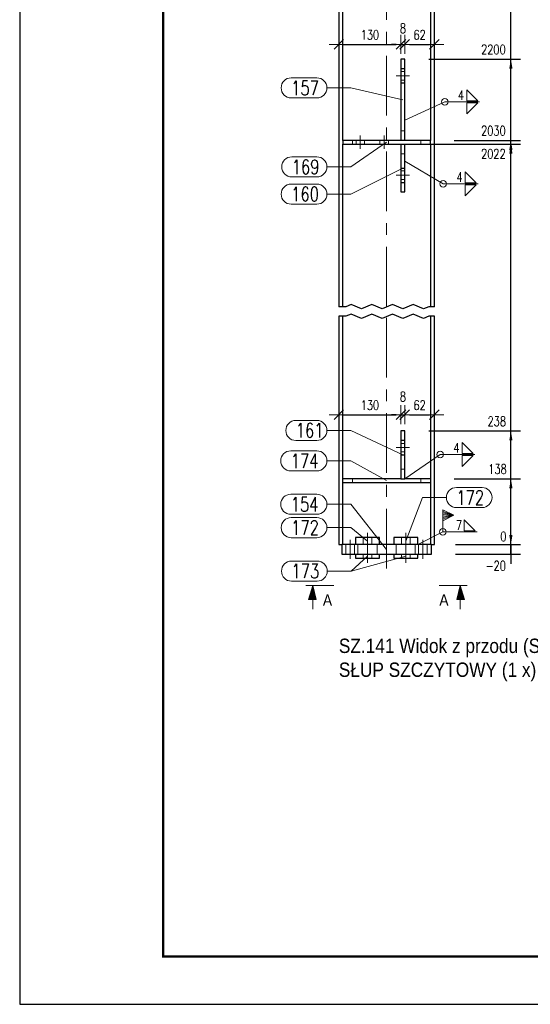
# Model space of a CAD drawing. Header units: millimetres. Extents: x -150 to 456, y 13545 to 14040.
# Tile 1 of 15: x -144 to -37, y 13545 to 13751. Entities that reach past the tile are written whole.
import ezdxf
from ezdxf.enums import TextEntityAlignment as Align

# ---------------------------------------------------------------- set-up
doc = ezdxf.new("R2010")
doc.units = ezdxf.units.MM
doc.header["$LTSCALE"] = 10
doc.linetypes.add('HIDDEN', pattern=[0.375, 0.25, -0.125])
doc.linetypes.add('MITTE', pattern=[2, 1.25, -0.25, 0.25, -0.25])
doc.layers.get('Defpoints').update_dxf_attribs({"color": 1})
doc.layers.add('_FORMATKA', color=8, linetype='Continuous', plot=False)
for name, color, linetype, lineweight in [('_RAMKA', 7, 'Continuous', 35), ('PS_DIM', 4, 'Continuous', 13), ('PS_Hidden', 2, 'HIDDEN', 9), ('PS_Mid', 5, 'MITTE', 15), ('PS_Pos', 1, 'Continuous', 15), ('PS_Shape', 161, 'Continuous', 30), ('PS_SOLID', 7, 'Continuous', 30), ('PS_TEXT', 3, 'Continuous', 18), ('PS_Weld', 1, 'Continuous', 9)]:
    doc.layers.add(name, color=color, linetype=linetype, lineweight=lineweight)
doc.styles.add('gil', font='txt', dxfattribs={"width": 0.9})
doc.styles.add('ROMANS', font='romans.shx', dxfattribs={"width": 0.8})
doc.styles.add('simplex', font='simplex.shx', dxfattribs={"width": 0.75})
doc.dimstyles.new('1_10_GŁ_DS1-LS10', dxfattribs={"dimtxt": 2, "dimasz": 2, "dimexe": 2, "dimexo": 5, "dimgap": 1, "dimtad": 1, "dimjust": 4, "dimdec": 0, "dimlfac": 10, "dimtxsty": 'simplex', "dimblk1": 'NONE', "dimsah": 1, "dimcen": 2, "dimclrd": 256, "dimclre": 256, "dimclrt": 3, "dimadec": 1, "dimazin": 0, "dimtfac": 1, "dimtdec": 0, "dimtmove": 2, "dimatfit": 3, "dimfxl": 1, "dimarcsym": 0})
doc.dimstyles.new('1_10_PRZ', dxfattribs={"dimtxt": 2, "dimasz": 1, "dimexe": 2, "dimexo": 5, "dimgap": 1, "dimtad": 1, "dimdec": 0, "dimlfac": 10, "dimtxsty": 'simplex', "dimblk": 'dimznak', "dimcen": 2, "dimse1": 1, "dimse2": 1, "dimclrt": 3, "dimadec": 1, "dimazin": 0, "dimtfac": 1, "dimtdec": 0, "dimtix": 1, "dimtmove": 2, "dimatfit": 3, "dimldrblk": 'dim-grot', "dimfxl": 1, "dimarcsym": 0})

# ---------------------------------------------------------------- blocks, each defined once
blk = doc.blocks.new('*D19')
at = {"layer": 'Defpoints', "color": 0, "transparency": 16777216}
for p in [(-57.36, 13640.93), (-41.36, 13640.93), (-57.96, 13638.93)]:
    blk.add_point(p, dxfattribs=at)
at = {"layer": 'PS_DIM', "lineweight": -2, "transparency": 16777216}
for p, q in [((-41.36, 13642.93), (-41.36, 13644.93)), ((-52.36, 13640.93), (-39.36, 13640.93)), ((-41.36, 13638.93), (-41.36, 13640.93)), ((-52.96, 13638.93), (-39.36, 13638.93)), ((-41.36, 13638.93), (-41.36, 13636.93))]:
    blk.add_line(p, q, dxfattribs=at)
at = {"layer": 'PS_DIM', "transparency": 16777216}
blk.add_solid([(-41.69, 13642.93), (-41.02, 13642.93), (-41.36, 13640.93)], dxfattribs=at)
at = {"layer": 'PS_DIM', "color": 3, "transparency": 16777216, "insert": (-44.52, 13636.52), "char_height": 2, "attachment_point": 5, "rotation": 0.0573, "style": 'simplex'}
blk.add_mtext('-20', dxfattribs=at)
blk = doc.blocks.new('_None')
blk = doc.blocks.new('*D20')
at = {"layer": 'Defpoints', "color": 0, "transparency": 16777216}
for p in [(-57.96, 13640.93), (-57.36, 13640.93), (-41.36, 13640.93)]:
    blk.add_point(p, dxfattribs=at)
at = {"layer": 'PS_DIM', "lineweight": -2, "transparency": 16777216}
for p, q in [((-41.36, 13642.93), (-41.36, 13644.93)), ((-52.96, 13640.93), (-39.36, 13640.93)), ((-52.36, 13640.93), (-39.36, 13640.93)), ((-41.36, 13640.93), (-41.36, 13638.93))]:
    blk.add_line(p, q, dxfattribs=at)
at = {"layer": 'PS_DIM', "transparency": 16777216}
blk.add_solid([(-41.69, 13642.93), (-41.02, 13642.93), (-41.36, 13640.93)], dxfattribs=at)
at = {"layer": 'PS_DIM', "color": 3, "transparency": 16777216, "insert": (-42.91, 13642.63), "char_height": 2, "attachment_point": 5, "rotation": 0.0573, "style": 'simplex'}
blk.add_mtext('0', dxfattribs=at)
blk = doc.blocks.new('*D21')
at = {"layer": 'Defpoints', "color": 0, "transparency": 16777216}
for p in [(-58.21, 13654.73), (-41.36, 13654.73), (-57.36, 13640.93)]:
    blk.add_point(p, dxfattribs=at)
at = {"layer": 'PS_DIM', "lineweight": -2, "transparency": 16777216}
for p, q in [((-53.21, 13654.73), (-39.36, 13654.73)), ((-41.36, 13640.93), (-41.36, 13652.73)), ((-52.36, 13640.93), (-39.36, 13640.93))]:
    blk.add_line(p, q, dxfattribs=at)
at = {"layer": 'PS_DIM', "transparency": 16777216}
blk.add_solid([(-41.69, 13652.73), (-41.02, 13652.73), (-41.36, 13654.73)], dxfattribs=at)
at = {"layer": 'PS_DIM', "color": 3, "transparency": 16777216, "insert": (-44.16, 13656.75), "char_height": 2, "attachment_point": 5, "rotation": 0.0573, "style": 'simplex'}
blk.add_mtext('138', dxfattribs=at)
blk = doc.blocks.new('*D22')
at = {"layer": 'Defpoints', "color": 0, "transparency": 16777216}
for p in [(-63.56, 13664.73), (-41.36, 13664.73), (-57.36, 13640.93)]:
    blk.add_point(p, dxfattribs=at)
at = {"layer": 'PS_DIM', "lineweight": -2, "transparency": 16777216}
for p, q in [((-58.56, 13664.73), (-39.36, 13664.73)), ((-41.36, 13640.93), (-41.36, 13662.73)), ((-52.36, 13640.93), (-39.36, 13640.93))]:
    blk.add_line(p, q, dxfattribs=at)
at = {"layer": 'PS_DIM', "transparency": 16777216}
blk.add_solid([(-41.69, 13662.73), (-41.02, 13662.73), (-41.36, 13664.73)], dxfattribs=at)
at = {"layer": 'PS_DIM', "color": 3, "transparency": 16777216, "insert": (-44.31, 13666.75), "char_height": 2, "attachment_point": 5, "rotation": 0.0573, "style": 'simplex'}
blk.add_mtext('238', dxfattribs=at)
blk = doc.blocks.new('*D23')
at = {"layer": 'Defpoints', "color": 0, "transparency": 16777216}
for p in [(-63.56, 13724.73), (-41.36, 13724.73), (-57.36, 13640.93)]:
    blk.add_point(p, dxfattribs=at)
at = {"layer": 'PS_DIM', "lineweight": -2, "transparency": 16777216}
for p, q in [((-58.56, 13724.73), (-39.36, 13724.73)), ((-41.36, 13640.93), (-41.36, 13722.73)), ((-52.36, 13640.93), (-39.36, 13640.93))]:
    blk.add_line(p, q, dxfattribs=at)
at = {"layer": 'PS_DIM', "transparency": 16777216}
blk.add_solid([(-41.69, 13722.73), (-41.02, 13722.73), (-41.36, 13724.73)], dxfattribs=at)
at = {"layer": 'PS_DIM', "color": 3, "transparency": 16777216, "insert": (-45.02, 13722.71), "char_height": 2, "attachment_point": 5, "rotation": 0.0573, "style": 'simplex'}
blk.add_mtext('2022', dxfattribs=at)
blk = doc.blocks.new('*D24')
at = {"layer": 'Defpoints', "color": 0, "transparency": 16777216}
for p in [(-58.21, 13725.53), (-41.36, 13725.53), (-57.36, 13640.93)]:
    blk.add_point(p, dxfattribs=at)
at = {"layer": 'PS_DIM', "lineweight": -2, "transparency": 16777216}
for p, q in [((-53.21, 13725.53), (-39.36, 13725.53)), ((-41.36, 13640.93), (-41.36, 13723.53)), ((-52.36, 13640.93), (-39.36, 13640.93))]:
    blk.add_line(p, q, dxfattribs=at)
at = {"layer": 'PS_DIM', "transparency": 16777216}
blk.add_solid([(-41.69, 13723.53), (-41.02, 13723.53), (-41.36, 13725.53)], dxfattribs=at)
at = {"layer": 'PS_DIM', "color": 3, "transparency": 16777216, "insert": (-45.02, 13727.55), "char_height": 2, "attachment_point": 5, "rotation": 0.0573, "style": 'simplex'}
blk.add_mtext('2030', dxfattribs=at)
blk = doc.blocks.new('*D25')
at = {"layer": 'Defpoints', "color": 0, "transparency": 16777216}
for p in [(-63.56, 13742.53), (-41.36, 13742.53), (-57.36, 13640.93)]:
    blk.add_point(p, dxfattribs=at)
at = {"layer": 'PS_DIM', "lineweight": -2, "transparency": 16777216}
for p, q in [((-58.56, 13742.53), (-39.36, 13742.53)), ((-41.36, 13640.93), (-41.36, 13740.53)), ((-52.36, 13640.93), (-39.36, 13640.93))]:
    blk.add_line(p, q, dxfattribs=at)
at = {"layer": 'PS_DIM', "transparency": 16777216}
blk.add_solid([(-41.69, 13740.53), (-41.02, 13740.53), (-41.36, 13742.53)], dxfattribs=at)
at = {"layer": 'PS_DIM', "color": 3, "transparency": 16777216, "insert": (-45.02, 13744.55), "char_height": 2, "attachment_point": 5, "rotation": 0.0573, "style": 'simplex'}
blk.add_mtext('2200', dxfattribs=at)
blk = doc.blocks.new('*D26')
at = {"layer": 'Defpoints', "color": 0, "transparency": 16777216}
for p in [(-58.4, 13793.33), (-41.36, 13793.33), (-57.36, 13640.93)]:
    blk.add_point(p, dxfattribs=at)
at = {"layer": 'PS_DIM', "lineweight": -2, "transparency": 16777216}
for p, q in [((-53.4, 13793.33), (-39.36, 13793.33)), ((-41.36, 13640.93), (-41.36, 13791.33)), ((-52.36, 13640.93), (-39.36, 13640.93))]:
    blk.add_line(p, q, dxfattribs=at)
at = {"layer": 'PS_DIM', "transparency": 16777216}
blk.add_solid([(-41.69, 13791.33), (-41.02, 13791.33), (-41.36, 13793.33)], dxfattribs=at)
at = {"layer": 'PS_DIM', "color": 3, "transparency": 16777216, "insert": (-45.02, 13795.35), "char_height": 2, "attachment_point": 5, "rotation": 0.0573, "style": 'simplex'}
blk.add_mtext('2830', dxfattribs=at)
blk = doc.blocks.new('*D27')
at = {"layer": 'Defpoints', "color": 0, "transparency": 16777216}
for p in [(-58.21, 13843.33), (-41.36, 13843.33), (-57.36, 13640.93)]:
    blk.add_point(p, dxfattribs=at)
at = {"layer": 'PS_DIM', "lineweight": -2, "transparency": 16777216}
for p, q in [((-53.21, 13843.33), (-39.36, 13843.33)), ((-41.36, 13640.93), (-41.36, 13841.33)), ((-52.36, 13640.93), (-39.36, 13640.93))]:
    blk.add_line(p, q, dxfattribs=at)
at = {"layer": 'PS_DIM', "transparency": 16777216}
blk.add_solid([(-41.69, 13841.33), (-41.02, 13841.33), (-41.36, 13843.33)], dxfattribs=at)
at = {"layer": 'PS_DIM', "color": 3, "transparency": 16777216, "insert": (-45.02, 13845.35), "char_height": 2, "attachment_point": 5, "rotation": 0.0573, "style": 'simplex'}
blk.add_mtext('3930', dxfattribs=at)
blk = doc.blocks.new('*D28')
at = {"layer": 'Defpoints', "color": 0, "transparency": 16777216}
for p in [(-66.96, 13881.68), (-41.36, 13881.68), (-57.36, 13640.93)]:
    blk.add_point(p, dxfattribs=at)
at = {"layer": 'PS_DIM', "lineweight": -2, "transparency": 16777216}
for p, q in [((-61.96, 13881.68), (-39.36, 13881.68)), ((-41.36, 13640.93), (-41.36, 13879.68)), ((-52.36, 13640.93), (-39.36, 13640.93))]:
    blk.add_line(p, q, dxfattribs=at)
at = {"layer": 'PS_DIM', "transparency": 16777216}
blk.add_solid([(-41.69, 13879.68), (-41.02, 13879.68), (-41.36, 13881.68)], dxfattribs=at)
at = {"layer": 'PS_DIM', "color": 3, "transparency": 16777216, "insert": (-44.88, 13877.71), "char_height": 2, "attachment_point": 5, "rotation": 0.0573, "style": 'simplex'}
blk.add_mtext('4313', dxfattribs=at)
blk = doc.blocks.new('*D29')
at = {"layer": 'Defpoints', "color": 0, "transparency": 16777216}
for p in [(-57.36, 13882.45), (-41.36, 13882.45), (-57.36, 13640.93)]:
    blk.add_point(p, dxfattribs=at)
at = {"layer": 'PS_DIM', "lineweight": -2, "transparency": 16777216}
for p, q in [((-52.36, 13882.45), (-39.36, 13882.45)), ((-41.36, 13640.93), (-41.36, 13880.45)), ((-52.36, 13640.93), (-39.36, 13640.93))]:
    blk.add_line(p, q, dxfattribs=at)
at = {"layer": 'PS_DIM', "transparency": 16777216}
blk.add_solid([(-41.69, 13880.45), (-41.02, 13880.45), (-41.36, 13882.45)], dxfattribs=at)
at = {"layer": 'PS_DIM', "color": 3, "transparency": 16777216, "insert": (-44.7, 13880.43), "char_height": 2, "attachment_point": 5, "rotation": 0.0573, "style": 'simplex'}
blk.add_mtext('4321', dxfattribs=at)
blk = doc.blocks.new('*D30')
at = {"layer": 'Defpoints', "color": 0, "transparency": 16777216}
for p in [(-57.96, 13883.86), (-41.36, 13883.86), (-57.36, 13640.93)]:
    blk.add_point(p, dxfattribs=at)
at = {"layer": 'PS_DIM', "lineweight": -2, "transparency": 16777216}
for p, q in [((-52.96, 13883.86), (-39.36, 13883.86)), ((-41.36, 13640.93), (-41.36, 13881.86)), ((-52.36, 13640.93), (-39.36, 13640.93))]:
    blk.add_line(p, q, dxfattribs=at)
at = {"layer": 'PS_DIM', "transparency": 16777216}
blk.add_solid([(-41.69, 13881.86), (-41.02, 13881.86), (-41.36, 13883.86)], dxfattribs=at)
at = {"layer": 'PS_DIM', "color": 3, "transparency": 16777216, "insert": (-45.02, 13885.88), "char_height": 2, "attachment_point": 5, "rotation": 0.0573, "style": 'simplex'}
blk.add_mtext('4335', dxfattribs=at)
blk = doc.blocks.new('dimznak')
at = {"color": 0}
for points in [[(-2, 0), (2, 0)], [(0, 2), (0, -2)]]:
    blk.add_lwpolyline(points, dxfattribs=at)
at = {"color": 2}
blk.add_lwpolyline([(1, 1), (-1, -1)], dxfattribs=at)
blk = doc.blocks.new('*D37')
at = {"layer": 'Defpoints', "color": 0, "transparency": 16777216}
for p in [(-64.36, 13745.61), (-77.36, 13744.12), (-64.36, 13742.53)]:
    blk.add_point(p, dxfattribs=at)
at = {"layer": 'PS_DIM', "color": 0, "lineweight": -2, "transparency": 16777216}
blk.add_line((-76.36, 13745.61), (-65.36, 13745.61), dxfattribs=at)
at = {"layer": 'PS_DIM', "color": 0, "lineweight": -2, "transparency": 16777216, "rotation": 180}
blk.add_blockref('dimznak', (-77.36, 13745.61), dxfattribs=at)
at = {"layer": 'PS_DIM', "color": 0, "lineweight": -2, "transparency": 16777216}
blk.add_blockref('dimznak', (-64.36, 13745.61), dxfattribs=at)
at = {"layer": 'PS_DIM', "color": 3, "transparency": 16777216, "insert": (-70.86, 13747.61), "char_height": 2, "attachment_point": 5, "style": 'simplex'}
blk.add_mtext('130', dxfattribs=at)
blk = doc.blocks.new('dim-grot')
blk.add_hatch(color=256).paths.add_polyline_path([(0, 0), (-2, 0.5), (-2, -0.5)])
blk.add_lwpolyline([(0, 0), (-2, 0.5), (-2, -0.5), (0, 0)])
blk = doc.blocks.new('*D38')
at = {"layer": 'Defpoints', "color": 0, "transparency": 16777216}
for p in [(-63.56, 13745.61), (-64.36, 13742.53), (-63.56, 13742.53)]:
    blk.add_point(p, dxfattribs=at)
at = {"layer": 'PS_DIM', "color": 0, "lineweight": -2, "transparency": 16777216}
for p, q in [((-65.36, 13745.61), (-66.36, 13745.61)), ((-64.36, 13745.61), (-63.56, 13745.61)), ((-62.56, 13745.61), (-61.56, 13745.61))]:
    blk.add_line(p, q, dxfattribs=at)
blk.add_blockref('dimznak', (-64.36, 13745.61), dxfattribs=at)
at = {"layer": 'PS_DIM', "color": 0, "lineweight": -2, "transparency": 16777216, "rotation": 180}
blk.add_blockref('dimznak', (-63.56, 13745.61), dxfattribs=at)
at = {"layer": 'PS_DIM', "color": 3, "transparency": 16777216, "insert": (-63.96, 13748.99), "char_height": 2, "attachment_point": 5, "style": 'simplex'}
blk.add_mtext('8', dxfattribs=at)
blk = doc.blocks.new('*D39')
at = {"layer": 'Defpoints', "color": 0, "transparency": 16777216}
for p in [(-57.36, 13745.77), (-57.36, 13745.61), (-63.56, 13742.53)]:
    blk.add_point(p, dxfattribs=at)
at = {"layer": 'PS_DIM', "color": 0, "lineweight": -2, "transparency": 16777216}
blk.add_line((-62.56, 13745.61), (-58.36, 13745.61), dxfattribs=at)
at = {"layer": 'PS_DIM', "color": 0, "lineweight": -2, "transparency": 16777216, "rotation": 180}
blk.add_blockref('dimznak', (-63.56, 13745.61), dxfattribs=at)
at = {"layer": 'PS_DIM', "color": 0, "lineweight": -2, "transparency": 16777216}
blk.add_blockref('dimznak', (-57.36, 13745.61), dxfattribs=at)
at = {"layer": 'PS_DIM', "color": 3, "transparency": 16777216, "insert": (-60.46, 13747.61), "char_height": 2, "attachment_point": 5, "style": 'simplex'}
blk.add_mtext('62', dxfattribs=at)
blk = doc.blocks.new('*D40')
at = {"layer": 'Defpoints', "color": 0, "transparency": 16777216}
for p in [(-64.36, 13668.12), (-77.36, 13666.14), (-64.36, 13664.73)]:
    blk.add_point(p, dxfattribs=at)
at = {"layer": 'PS_DIM', "color": 0, "lineweight": -2, "transparency": 16777216}
blk.add_line((-76.36, 13668.12), (-65.36, 13668.12), dxfattribs=at)
at = {"layer": 'PS_DIM', "color": 0, "lineweight": -2, "transparency": 16777216, "rotation": 180}
blk.add_blockref('dimznak', (-77.36, 13668.12), dxfattribs=at)
at = {"layer": 'PS_DIM', "color": 0, "lineweight": -2, "transparency": 16777216}
blk.add_blockref('dimznak', (-64.36, 13668.12), dxfattribs=at)
at = {"layer": 'PS_DIM', "color": 3, "transparency": 16777216, "insert": (-70.86, 13670.12), "char_height": 2, "attachment_point": 5, "style": 'simplex'}
blk.add_mtext('130', dxfattribs=at)
blk = doc.blocks.new('*D41')
at = {"layer": 'Defpoints', "color": 0, "transparency": 16777216}
for p in [(-63.56, 13668.12), (-64.36, 13664.73), (-63.56, 13664.73)]:
    blk.add_point(p, dxfattribs=at)
at = {"layer": 'PS_DIM', "color": 0, "lineweight": -2, "transparency": 16777216}
for p, q in [((-65.36, 13668.12), (-66.36, 13668.12)), ((-64.36, 13668.12), (-63.56, 13668.12)), ((-62.56, 13668.12), (-61.56, 13668.12))]:
    blk.add_line(p, q, dxfattribs=at)
blk.add_blockref('dimznak', (-64.36, 13668.12), dxfattribs=at)
at = {"layer": 'PS_DIM', "color": 0, "lineweight": -2, "transparency": 16777216, "rotation": 180}
blk.add_blockref('dimznak', (-63.56, 13668.12), dxfattribs=at)
at = {"layer": 'PS_DIM', "color": 3, "transparency": 16777216, "insert": (-63.96, 13671.91), "char_height": 2, "attachment_point": 5, "style": 'simplex'}
blk.add_mtext('8', dxfattribs=at)
blk = doc.blocks.new('*D42')
at = {"layer": 'Defpoints', "color": 0, "transparency": 16777216}
for p in [(-57.36, 13668.75), (-57.36, 13668.12), (-63.56, 13664.73)]:
    blk.add_point(p, dxfattribs=at)
at = {"layer": 'PS_DIM', "color": 0, "lineweight": -2, "transparency": 16777216}
blk.add_line((-62.56, 13668.12), (-58.36, 13668.12), dxfattribs=at)
at = {"layer": 'PS_DIM', "color": 0, "lineweight": -2, "transparency": 16777216, "rotation": 180}
blk.add_blockref('dimznak', (-63.56, 13668.12), dxfattribs=at)
at = {"layer": 'PS_DIM', "color": 0, "lineweight": -2, "transparency": 16777216}
blk.add_blockref('dimznak', (-57.36, 13668.12), dxfattribs=at)
at = {"layer": 'PS_DIM', "color": 3, "transparency": 16777216, "insert": (-60.46, 13670.12), "char_height": 2, "attachment_point": 5, "style": 'simplex'}
blk.add_mtext('62', dxfattribs=at)
blk = doc.blocks.new('*U122')
at = {"layer": '_FORMATKA', "lineweight": -3}
blk.add_lwpolyline([(-594, 0), (0, 0), (0, 420), (-594, 420)], close=True, dxfattribs=at)
at = {"layer": '_RAMKA', "lineweight": -3, "const_width": 0.5}
blk.add_lwpolyline([(-564, 10), (-10, 10), (-10, 410), (-564, 410)], close=True, dxfattribs=at)
blk = doc.blocks.new('Znacznik')
at = {"layer": 'PS_TEXT'}
for p, q in [((4454.27, 7147.33), (4450.22, 7148.54)), ((4450.22, 7148.54), (4450.22, 7146.32)), ((4454.27, 7141.25), (4454.27, 7149.35)), ((4454.27, 7147.33), (4447.39, 7147.33)), ((4454.27, 7147.33), (4450.22, 7148.34)), ((4454.27, 7147.33), (4450.22, 7148.14)), ((4454.27, 7147.33), (4450.22, 7147.94)), ((4454.27, 7147.33), (4450.22, 7147.73)), ((4454.27, 7147.33), (4450.22, 7147.53)), ((4454.27, 7147.33), (4450.22, 7146.32)), ((4454.27, 7147.33), (4450.22, 7146.52)), ((4454.27, 7147.33), (4450.22, 7146.72)), ((4454.27, 7147.33), (4450.22, 7147.13)), ((4454.27, 7147.33), (4450.22, 7146.92)), ((4454.27, 7147.33), (4450.22, 7147.33))]:
    blk.add_line(p, q, dxfattribs=at)
blk = doc.blocks.new('PRZEK3')
at = {"layer": 'PS_DIM', "color": 7, "xscale": -0.8999999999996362, "yscale": 0.8999999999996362, "zscale": 0.9, "rotation": 90}
blk.add_blockref('Znacznik', (202262.67, 15878.89), dxfattribs=at)
at = {"layer": 'PS_TEXT', "style": 'ROMANS', "width": 0.9, "flags": 4}
blk.add_attdef('PRZEKRÓJ', (195831.81, 11873.66), '', height=2.92, dxfattribs=at)
blk = doc.blocks.new('*X165')
at = {"color": 1}
for p, q in [((-75.87, 13690.73), (-77.36, 13690.73)), ((-74.79, 13691.19), (-75.87, 13690.73)), ((-72.62, 13690.28), (-74.79, 13691.19)), ((-70.45, 13691.19), (-72.62, 13690.28)), ((-68.29, 13690.28), (-70.45, 13691.19)), ((-66.12, 13691.19), (-68.29, 13690.28)), ((-63.95, 13690.28), (-66.12, 13691.19)), ((-61.79, 13691.19), (-63.95, 13690.28)), ((-59.62, 13690.28), (-61.79, 13691.19)), ((-58.53, 13690.73), (-59.62, 13690.28)), ((-57.36, 13690.73), (-58.53, 13690.73)), ((-75.87, 13688.73), (-77.36, 13688.73)), ((-74.79, 13689.19), (-75.87, 13688.73)), ((-72.62, 13688.28), (-74.79, 13689.19)), ((-70.45, 13689.19), (-72.62, 13688.28)), ((-68.29, 13688.28), (-70.45, 13689.19)), ((-66.12, 13689.19), (-68.29, 13688.28)), ((-63.95, 13688.28), (-66.12, 13689.19)), ((-61.79, 13689.19), (-63.95, 13688.28)), ((-59.62, 13688.28), (-61.79, 13689.19)), ((-58.53, 13688.73), (-59.62, 13688.28)), ((-57.36, 13688.73), (-58.53, 13688.73))]:
    blk.add_line(p, q, dxfattribs=at)
at = {"layer": 'PS_Hidden', "color": 2, "linetype": 'HIDDEN'}
for p, q in [((-63.56, 13739.93), (-64.36, 13739.93)), ((-64.36, 13738.13), (-63.56, 13738.13)), ((-63.56, 13727.53), (-64.36, 13727.53)), ((-74.51, 13725.53), (-74.51, 13724.73)), ((-73.76, 13725.53), (-73.76, 13724.73)), ((-71.96, 13724.73), (-71.96, 13725.53)), ((-68.76, 13725.53), (-68.76, 13724.73)), ((-66.96, 13724.73), (-66.96, 13725.53)), ((-60.21, 13725.53), (-60.21, 13724.73)), ((-64.36, 13722.73), (-63.56, 13722.73)), ((-63.56, 13719.13), (-64.36, 13719.13)), ((-64.36, 13717.33), (-63.56, 13717.33)), ((-64.36, 13659.73), (-64.36, 13664.73)), ((-63.56, 13664.73), (-63.56, 13659.73)), ((-63.56, 13662.13), (-64.36, 13662.13)), ((-64.36, 13660.33), (-63.56, 13660.33)), ((-63.56, 13656.73), (-64.36, 13656.73)), ((-74.51, 13654.73), (-74.51, 13653.93)), ((-60.21, 13654.73), (-60.21, 13653.93)), ((-58.21, 13653.93), (-58.21, 13654.73)), ((-72.26, 13642.43), (-72.26, 13640.93)), ((-70.46, 13640.93), (-70.46, 13642.43)), ((-65.86, 13642.43), (-65.86, 13640.93)), ((-64.26, 13642.43), (-65.86, 13642.43)), ((-64.26, 13642.43), (-64.26, 13640.93)), ((-62.46, 13640.93), (-62.46, 13642.43)), ((-75.86, 13640.93), (-75.86, 13638.93)), ((-74.06, 13640.93), (-74.06, 13638.93)), ((-73.36, 13640.93), (-73.36, 13638.93)), ((-73.36, 13640.93), (-73.36, 13638.93)), ((-69.36, 13638.93), (-69.36, 13640.93)), ((-69.36, 13638.93), (-69.36, 13640.93)), ((-65.36, 13640.93), (-65.36, 13638.93)), ((-61.36, 13638.93), (-61.36, 13640.93)), ((-60.66, 13640.93), (-60.66, 13638.93)), ((-58.86, 13638.93), (-58.86, 13640.93)), ((-74.18, 13638.93), (-74.51, 13638.93)), ((-74.06, 13638.93), (-74.18, 13638.93)), ((-71.36, 13638.93), (-73.86, 13638.93)), ((-72.26, 13638.93), (-72.26, 13638.13)), ((-70.46, 13638.13), (-70.46, 13638.93)), ((-65.86, 13638.93), (-65.86, 13638.13)), ((-64.26, 13638.93), (-64.26, 13638.13)), ((-62.46, 13638.13), (-62.46, 13638.93))]:
    blk.add_line(p, q, dxfattribs=at)
at = {"layer": 'PS_Mid', "color": 5, "linetype": 'MITTE'}
for p, q in [((-67.36, 13690.73), (-67.36, 13766.53)), ((-62.56, 13739.03), (-65.36, 13739.03)), ((-72.86, 13723.73), (-72.86, 13726.53)), ((-67.86, 13723.73), (-67.86, 13726.53)), ((-62.56, 13718.23), (-65.36, 13718.23)), ((-67.36, 13635.93), (-67.36, 13688.73)), ((-62.56, 13661.23), (-65.36, 13661.23)), ((-74.96, 13641.93), (-74.96, 13637.93)), ((-74.96, 13641.93), (-74.96, 13637.93)), ((-71.36, 13639.93), (-71.36, 13643.43)), ((-71.36, 13639.93), (-71.36, 13643.43)), ((-71.36, 13641.93), (-71.36, 13637.93)), ((-71.36, 13641.93), (-71.36, 13637.93)), ((-63.36, 13639.93), (-63.36, 13643.43)), ((-63.36, 13639.93), (-63.36, 13643.43)), ((-63.36, 13641.93), (-63.36, 13637.93)), ((-63.36, 13641.93), (-63.36, 13637.93)), ((-59.76, 13641.93), (-59.76, 13637.93)), ((-59.76, 13641.93), (-59.76, 13637.93)), ((-71.36, 13637.13), (-71.36, 13639.93)), ((-71.36, 13637.13), (-71.36, 13639.93)), ((-63.36, 13637.13), (-63.36, 13639.93)), ((-63.36, 13637.13), (-63.36, 13639.93))]:
    blk.add_line(p, q, dxfattribs=at)
at = {"layer": 'PS_SOLID', "color": 7, "linetype": 'Continuous'}
for p, q in [((-77.36, 13766.53), (-77.36, 13690.73)), ((-76.51, 13725.53), (-76.51, 13766.53)), ((-58.21, 13766.53), (-58.21, 13725.53)), ((-57.36, 13690.73), (-57.36, 13766.53)), ((-63.56, 13742.53), (-64.36, 13742.53)), ((-64.36, 13742.53), (-64.36, 13740.53)), ((-63.56, 13740.53), (-63.56, 13742.53)), ((-63.56, 13740.53), (-64.36, 13740.53)), ((-64.36, 13740.53), (-64.36, 13737.53)), ((-63.56, 13739.03), (-63.56, 13740.53)), ((-63.56, 13737.53), (-63.56, 13739.03)), ((-63.56, 13737.53), (-64.36, 13737.53)), ((-64.36, 13737.53), (-64.36, 13725.53)), ((-63.56, 13725.53), (-63.56, 13737.53)), ((-58.21, 13725.53), (-76.51, 13725.53)), ((-76.51, 13725.53), (-76.51, 13724.73)), ((-76.51, 13724.73), (-72.86, 13724.73)), ((-76.51, 13690.73), (-76.51, 13724.73)), ((-72.86, 13724.73), (-67.86, 13724.73)), ((-67.86, 13724.73), (-58.21, 13724.73)), ((-64.36, 13724.73), (-64.36, 13724.11)), ((-63.56, 13719.73), (-63.56, 13724.73)), ((-58.21, 13724.73), (-58.21, 13725.53)), ((-58.21, 13724.73), (-58.21, 13690.73)), ((-64.36, 13724.11), (-64.36, 13719.73)), ((-64.36, 13719.73), (-63.56, 13719.73)), ((-64.36, 13719.73), (-64.36, 13716.73)), ((-63.56, 13718.23), (-63.56, 13719.73)), ((-63.56, 13716.73), (-63.56, 13718.23)), ((-64.36, 13716.73), (-64.36, 13714.73)), ((-64.36, 13716.73), (-63.56, 13716.73)), ((-63.56, 13714.73), (-63.56, 13716.73)), ((-64.36, 13714.73), (-63.56, 13714.73)), ((-77.36, 13688.73), (-77.36, 13640.93)), ((-76.51, 13640.93), (-76.51, 13688.73)), ((-58.21, 13688.73), (-58.21, 13640.93)), ((-57.36, 13640.93), (-57.36, 13688.73)), ((-63.56, 13664.73), (-64.36, 13664.73)), ((-64.36, 13664.73), (-64.36, 13662.73)), ((-63.56, 13662.73), (-63.56, 13664.73)), ((-64.36, 13662.73), (-64.36, 13659.73)), ((-63.56, 13662.73), (-64.36, 13662.73)), ((-63.56, 13661.23), (-63.56, 13662.73)), ((-63.56, 13659.73), (-63.56, 13661.23)), ((-64.36, 13659.73), (-64.36, 13654.73)), ((-64.36, 13659.73), (-63.56, 13659.73)), ((-63.56, 13654.73), (-63.56, 13659.73)), ((-64.36, 13654.73), (-76.51, 13654.73)), ((-64.36, 13654.73), (-63.56, 13654.73)), ((-58.21, 13654.73), (-63.56, 13654.73)), ((-76.51, 13653.93), (-58.21, 13653.93)), ((-68.86, 13642.43), (-73.86, 13642.43)), ((-73.86, 13642.43), (-73.86, 13640.93)), ((-68.86, 13640.93), (-68.86, 13642.43)), ((-60.86, 13642.43), (-65.86, 13642.43)), ((-65.86, 13642.43), (-65.86, 13640.93)), ((-60.86, 13640.93), (-60.86, 13642.43)), ((-77.36, 13640.93), (-76.76, 13640.93)), ((-57.96, 13640.93), (-76.76, 13640.93)), ((-76.76, 13640.93), (-76.76, 13638.93)), ((-57.96, 13640.93), (-57.36, 13640.93)), ((-57.96, 13638.93), (-57.96, 13640.93)), ((-76.76, 13638.93), (-74.96, 13638.93)), ((-74.96, 13638.93), (-71.36, 13638.93)), ((-73.86, 13638.93), (-73.86, 13638.13)), ((-73.86, 13638.13), (-71.36, 13638.13)), ((-71.36, 13638.93), (-63.36, 13638.93)), ((-71.36, 13638.13), (-68.86, 13638.13)), ((-68.86, 13638.13), (-68.86, 13638.93)), ((-65.86, 13638.93), (-65.86, 13638.13)), ((-65.86, 13638.13), (-63.36, 13638.13)), ((-63.36, 13638.93), (-59.76, 13638.93)), ((-63.36, 13638.13), (-60.86, 13638.13)), ((-60.86, 13638.13), (-60.86, 13638.93)), ((-59.76, 13638.93), (-57.96, 13638.93))]:
    blk.add_line(p, q, dxfattribs=at)
blk = doc.blocks.new('*X167')
at = {"color": 1}
for p, q in [((-87.32, 13738.61), (-81.96, 13738.61)), ((-79.86, 13736.51), (-74.86, 13736.51)), ((-63.96, 13734.03), (-74.86, 13736.51)), ((-87.32, 13734.41), (-81.96, 13734.41))]:
    blk.add_line(p, q, dxfattribs=at)
for centre, start, end in [((-87.32, 13736.51), 90, 270), ((-81.96, 13736.51), 270, 90)]:
    blk.add_arc(centre, 2.1, start, end, dxfattribs=at)
at = {"color": 2, "style": 'simplex', "width": 0.75}
blk.add_text('157', height=3, dxfattribs=at).set_placement((-87.32, 13735.01))
blk = doc.blocks.new('*X168')
at = {"color": 1}
for p, q in [((-67.36, 13725.13), (-74.86, 13719.99)), ((-87.21, 13722.09), (-81.96, 13722.09)), ((-79.86, 13719.99), (-74.86, 13719.99)), ((-87.21, 13717.89), (-81.96, 13717.89))]:
    blk.add_line(p, q, dxfattribs=at)
for centre, start, end in [((-87.21, 13719.99), 90, 270), ((-81.96, 13719.99), 270, 90)]:
    blk.add_arc(centre, 2.1, start, end, dxfattribs=at)
at = {"color": 2, "style": 'simplex', "width": 0.75}
blk.add_text('169', height=3, dxfattribs=at).set_placement((-87.21, 13718.49))
blk = doc.blocks.new('*X170')
at = {"color": 1}
for p, q in [((-63.96, 13719.73), (-74.86, 13714.28)), ((-87.32, 13716.38), (-81.96, 13716.38)), ((-79.86, 13714.28), (-74.86, 13714.28)), ((-87.32, 13712.18), (-81.96, 13712.18))]:
    blk.add_line(p, q, dxfattribs=at)
for centre, start, end in [((-87.32, 13714.28), 90, 270), ((-81.96, 13714.28), 270, 90)]:
    blk.add_arc(centre, 2.1, start, end, dxfattribs=at)
at = {"color": 2, "style": 'simplex', "width": 0.75}
blk.add_text('160', height=3, dxfattribs=at).set_placement((-87.32, 13712.78))
blk = doc.blocks.new('*X171')
at = {"color": 1}
for p, q in [((-87.42, 13660.57), (-81.96, 13660.57)), ((-79.86, 13658.47), (-74.86, 13658.47)), ((-67.36, 13654.33), (-74.86, 13658.47)), ((-87.42, 13656.37), (-81.96, 13656.37))]:
    blk.add_line(p, q, dxfattribs=at)
for centre, start, end in [((-87.42, 13658.47), 90, 270), ((-81.96, 13658.47), 270, 90)]:
    blk.add_arc(centre, 2.1, start, end, dxfattribs=at)
at = {"color": 2, "style": 'simplex', "width": 0.75}
blk.add_text('174', height=3, dxfattribs=at).set_placement((-87.42, 13656.97))
blk = doc.blocks.new('*X172')
at = {"color": 1}
for p, q in [((-87.32, 13646.59), (-81.96, 13646.59)), ((-79.86, 13644.49), (-74.86, 13644.49)), ((-71.36, 13641.68), (-74.86, 13644.49)), ((-87.32, 13642.39), (-81.96, 13642.39))]:
    blk.add_line(p, q, dxfattribs=at)
for centre, start, end in [((-87.32, 13644.49), 90, 270), ((-81.96, 13644.49), 270, 90)]:
    blk.add_arc(centre, 2.1, start, end, dxfattribs=at)
at = {"color": 2, "style": 'simplex', "width": 0.75}
blk.add_text('172', height=3, dxfattribs=at).set_placement((-87.32, 13642.99))
blk = doc.blocks.new('*X173')
at = {"color": 1}
for p, q in [((-87.32, 13646.59), (-81.96, 13646.59)), ((-79.86, 13644.49), (-74.86, 13644.49)), ((-71.36, 13641.68), (-74.86, 13644.49)), ((-87.32, 13642.39), (-81.96, 13642.39))]:
    blk.add_line(p, q, dxfattribs=at)
for centre, start, end in [((-87.32, 13644.49), 90, 270), ((-81.96, 13644.49), 270, 90)]:
    blk.add_arc(centre, 2.1, start, end, dxfattribs=at)
at = {"color": 2, "style": 'simplex', "width": 0.75}
blk.add_text('172', height=3, dxfattribs=at).set_placement((-87.32, 13642.99))
blk = doc.blocks.new('*X174')
at = {"color": 1}
for p, q in [((-52.76, 13652.89), (-47.4, 13652.89)), ((-63.36, 13641.68), (-59.86, 13650.79)), ((-59.86, 13650.79), (-54.86, 13650.79)), ((-52.76, 13648.69), (-47.4, 13648.69))]:
    blk.add_line(p, q, dxfattribs=at)
for centre, start, end in [((-52.76, 13650.79), 90, 270), ((-47.4, 13650.79), 270, 90)]:
    blk.add_arc(centre, 2.1, start, end, dxfattribs=at)
at = {"color": 2, "style": 'simplex', "width": 0.75}
blk.add_text('172', height=3, dxfattribs=at).set_placement((-52.76, 13649.29))
blk = doc.blocks.new('*X175')
at = {"color": 1}
for p, q in [((-52.76, 13652.89), (-47.4, 13652.89)), ((-63.36, 13641.68), (-59.86, 13650.79)), ((-59.86, 13650.79), (-54.86, 13650.79)), ((-52.76, 13648.69), (-47.4, 13648.69))]:
    blk.add_line(p, q, dxfattribs=at)
for centre, start, end in [((-52.76, 13650.79), 90, 270), ((-47.4, 13650.79), 270, 90)]:
    blk.add_arc(centre, 2.1, start, end, dxfattribs=at)
at = {"color": 2, "style": 'simplex', "width": 0.75}
blk.add_text('172', height=3, dxfattribs=at).set_placement((-52.76, 13649.29))
blk = doc.blocks.new('*X176')
at = {"color": 1}
for p, q in [((-87.42, 13651.48), (-81.96, 13651.48)), ((-79.86, 13649.38), (-74.86, 13649.38)), ((-67.36, 13639.93), (-74.86, 13649.38)), ((-87.42, 13647.28), (-81.96, 13647.28))]:
    blk.add_line(p, q, dxfattribs=at)
for centre, start, end in [((-87.42, 13649.38), 90, 270), ((-81.96, 13649.38), 270, 90)]:
    blk.add_arc(centre, 2.1, start, end, dxfattribs=at)
at = {"color": 2, "style": 'simplex', "width": 0.75}
blk.add_text('154', height=3, dxfattribs=at).set_placement((-87.42, 13647.88))
blk = doc.blocks.new('*X177')
at = {"color": 1}
for p, q in [((-86.35, 13666.93), (-81.96, 13666.93)), ((-79.86, 13664.83), (-74.86, 13664.83)), ((-63.96, 13659.73), (-74.86, 13664.83)), ((-86.35, 13662.73), (-81.96, 13662.73))]:
    blk.add_line(p, q, dxfattribs=at)
for centre, start, end in [((-86.35, 13664.83), 90, 270), ((-81.96, 13664.83), 270, 90)]:
    blk.add_arc(centre, 2.1, start, end, dxfattribs=at)
at = {"color": 2, "style": 'simplex', "width": 0.75}
blk.add_text('161', height=3, dxfattribs=at).set_placement((-86.35, 13663.33))
blk = doc.blocks.new('*X178')
at = {"color": 1}
for p, q in [((-71.36, 13638.53), (-74.79, 13635.4)), ((-87.25, 13637.5), (-81.89, 13637.5)), ((-79.79, 13635.4), (-74.79, 13635.4)), ((-87.25, 13633.3), (-81.89, 13633.3))]:
    blk.add_line(p, q, dxfattribs=at)
for centre, start, end in [((-87.25, 13635.4), 90, 270), ((-81.89, 13635.4), 270, 90)]:
    blk.add_arc(centre, 2.1, start, end, dxfattribs=at)
at = {"color": 2, "style": 'simplex', "width": 0.75}
blk.add_text('173', height=3, dxfattribs=at).set_placement((-87.25, 13633.9))
blk = doc.blocks.new('*X179')
at = {"color": 1}
for p, q in [((-71.36, 13638.53), (-74.79, 13635.4)), ((-87.25, 13637.5), (-81.89, 13637.5)), ((-79.79, 13635.4), (-74.79, 13635.4)), ((-87.25, 13633.3), (-81.89, 13633.3))]:
    blk.add_line(p, q, dxfattribs=at)
for centre, start, end in [((-87.25, 13635.4), 90, 270), ((-81.89, 13635.4), 270, 90)]:
    blk.add_arc(centre, 2.1, start, end, dxfattribs=at)
at = {"color": 2, "style": 'simplex', "width": 0.75}
blk.add_text('173', height=3, dxfattribs=at).set_placement((-87.25, 13633.9))
blk = doc.blocks.new('*X180')
at = {"color": 1}
for p, q in [((-63.36, 13638.53), (-74.79, 13635.4)), ((-87.25, 13637.5), (-81.89, 13637.5)), ((-79.79, 13635.4), (-74.79, 13635.4)), ((-87.25, 13633.3), (-81.89, 13633.3))]:
    blk.add_line(p, q, dxfattribs=at)
for centre, start, end in [((-87.25, 13635.4), 90, 270), ((-81.89, 13635.4), 270, 90)]:
    blk.add_arc(centre, 2.1, start, end, dxfattribs=at)
at = {"color": 2, "style": 'simplex', "width": 0.75}
blk.add_text('173', height=3, dxfattribs=at).set_placement((-87.25, 13633.9))
blk = doc.blocks.new('*X181')
at = {"color": 1}
for p, q in [((-63.36, 13638.53), (-74.79, 13635.4)), ((-87.25, 13637.5), (-81.89, 13637.5)), ((-79.79, 13635.4), (-74.79, 13635.4)), ((-87.25, 13633.3), (-81.89, 13633.3))]:
    blk.add_line(p, q, dxfattribs=at)
for centre, start, end in [((-87.25, 13635.4), 90, 270), ((-81.89, 13635.4), 270, 90)]:
    blk.add_arc(centre, 2.1, start, end, dxfattribs=at)
at = {"color": 2, "style": 'simplex', "width": 0.75}
blk.add_text('173', height=3, dxfattribs=at).set_placement((-87.25, 13633.9))
blk = doc.blocks.new('*X185')
at = {"color": 3, "style": 'gil', "width": 0.9}
for s, p in [('SZ.141 Widok z przodu (Sc1:10)', (-77.36, 13618.26)), ('SŁUP SZCZYTOWY (1 x)', (-77.36, 13613.26))]:
    blk.add_text(s, height=3, dxfattribs=at).set_placement(p)
blk = doc.blocks.new('*X258')
at = {"color": 9}
for p, q in [((-53.32, 13647.07), (-55.62, 13648.22)), ((-55.62, 13643.62), (-55.62, 13648.22)), ((-53.32, 13647.07), (-55.62, 13647.89)), ((-53.32, 13647.07), (-55.62, 13647.56)), ((-53.32, 13647.07), (-55.62, 13647.24)), ((-53.32, 13647.07), (-55.62, 13645.92)), ((-53.32, 13647.07), (-55.62, 13646.25)), ((-53.32, 13647.07), (-55.62, 13646.58)), ((-53.32, 13647.07), (-55.62, 13646.91)), ((-60.86, 13640.93), (-55.62, 13643.62)), ((-55.62, 13643.62), (-48.41, 13643.62))]:
    blk.add_line(p, q, dxfattribs=at)
at = {"color": 3}
for p, q in [((-48.81, 13643.85), (-51.11, 13646.15)), ((-51.11, 13646.15), (-51.11, 13643.85)), ((-51.11, 13643.85), (-48.81, 13643.85))]:
    blk.add_line(p, q, dxfattribs=at)
at = {"color": 9}
blk.add_circle((-55.62, 13643.62), 0.69, dxfattribs=at)
at = {"color": 2, "style": 'simplex', "width": 0.75}
blk.add_text('7', height=2, dxfattribs=at).set_placement((-52.86, 13644.02))
blk = doc.blocks.new('*X260')
at = {"color": 3}
for p, q in [((-49.25, 13660.02), (-51.55, 13662.32)), ((-51.55, 13662.32), (-51.55, 13660.02)), ((-51.55, 13660.02), (-49.25, 13660.02)), ((-51.55, 13659.56), (-49.25, 13659.56)), ((-49.25, 13659.56), (-51.55, 13657.26)), ((-51.55, 13657.26), (-51.55, 13659.56))]:
    blk.add_line(p, q, dxfattribs=at)
at = {"color": 9}
for p, q in [((-63.56, 13654.73), (-56.15, 13659.79)), ((-56.15, 13659.79), (-48.87, 13659.79))]:
    blk.add_line(p, q, dxfattribs=at)
blk.add_circle((-56.15, 13659.79), 0.69, dxfattribs=at)
at = {"color": 2, "style": 'simplex', "width": 0.75}
blk.add_text('4', height=2, dxfattribs=at).set_placement((-53.39, 13660.19))
blk = doc.blocks.new('*X261')
at = {"color": 3}
for p, q in [((-48.29, 13733.83), (-50.59, 13736.13)), ((-50.59, 13736.13), (-50.59, 13733.83)), ((-50.59, 13733.83), (-48.29, 13733.83)), ((-50.59, 13733.37), (-48.29, 13733.37)), ((-48.29, 13733.37), (-50.59, 13731.07)), ((-50.59, 13731.07), (-50.59, 13733.37))]:
    blk.add_line(p, q, dxfattribs=at)
at = {"color": 9}
for p, q in [((-63.56, 13729.77), (-55.19, 13733.6)), ((-55.19, 13733.6), (-47.91, 13733.6))]:
    blk.add_line(p, q, dxfattribs=at)
blk.add_circle((-55.19, 13733.6), 0.69, dxfattribs=at)
at = {"color": 2, "style": 'simplex', "width": 0.75}
blk.add_text('4', height=2, dxfattribs=at).set_placement((-52.43, 13734))
blk = doc.blocks.new('*X262')
at = {"color": 9}
for p, q in [((-63.56, 13721.15), (-55.51, 13716.45)), ((-55.51, 13716.45), (-48.23, 13716.45))]:
    blk.add_line(p, q, dxfattribs=at)
at = {"color": 3}
for p, q in [((-48.61, 13716.68), (-50.91, 13718.98)), ((-50.91, 13718.98), (-50.91, 13716.68)), ((-50.91, 13716.68), (-48.61, 13716.68)), ((-50.91, 13716.22), (-48.61, 13716.22)), ((-48.61, 13716.22), (-50.91, 13713.92)), ((-50.91, 13713.92), (-50.91, 13716.22))]:
    blk.add_line(p, q, dxfattribs=at)
at = {"color": 9}
blk.add_circle((-55.51, 13716.45), 0.69, dxfattribs=at)
at = {"color": 2, "style": 'simplex', "width": 0.75}
blk.add_text('4', height=2, dxfattribs=at).set_placement((-52.75, 13716.85))

msp = doc.modelspace()

# ---------------------------------------------------------------- block references
at = {"layer": 'PS_DIM'}
msp.add_blockref('*U122', (449.86, 13544.75), dxfattribs=at)
at = {"layer": 'PS_Pos'}
for name in ['*X167', '*X168', '*X170', '*X177', '*X171', '*X174', '*X175', '*X176', '*X172', '*X173', '*X178', '*X179', '*X180', '*X181']:
    msp.add_blockref(name, (0, 0), dxfattribs=at)
at = {"layer": 'PS_Shape', "color": 66}
msp.add_blockref('*X165', (0, 0), dxfattribs=at)
at = {"layer": 'PS_TEXT'}
ref = msp.add_blockref('PRZEK3', (-156746.86, 23128.41), dxfattribs=dict(at, xscale=-0.8, yscale=0.8, zscale=0.8, rotation=180))
ref.add_attrib('PRZEKRÓJ', 'A', dxfattribs={"height": 2.4, "style": 'gil', "width": 0.9}).set_placement((-80.69, 13627.42), align=Align.BOTTOM_LEFT)
ref = msp.add_blockref('PRZEK3', (156612.09, 23128.41), dxfattribs=dict(at, xscale=0.8, yscale=0.8, zscale=0.8, rotation=180))
ref.add_attrib('PRZEKRÓJ', 'A', dxfattribs={"height": 2.4, "style": 'gil', "width": 0.9}).set_placement((-56.33, 13627.42), align=Align.BOTTOM_LEFT)
msp.add_blockref('*X185', (0, 0), dxfattribs=at)
at = {"layer": 'PS_Weld'}
for name in ['*X261', '*X262', '*X260', '*X258']:
    msp.add_blockref(name, (0, 0), dxfattribs=at)

# ---------------------------------------------------------------- dimensions: what is measured, and where the dimension line sits
at = {"layer": 'PS_DIM'}
for base, p1, p2, text, picture, middle in [((-41.36, 13883.86), (-57.36, 13640.93), (-57.96, 13883.86), '4335', '*D30', (-45.02, 13885.88)), ((-41.36, 13881.68), (-57.36, 13640.93), (-66.96, 13881.68), '4313', '*D28', (-44.88, 13877.71)), ((-41.36, 13882.45), (-57.36, 13640.93), (-57.36, 13882.45), '4321', '*D29', (-44.7, 13880.43)), ((-41.36, 13843.33), (-57.36, 13640.93), (-58.21, 13843.33), '3930', '*D27', (-45.02, 13845.35)), ((-41.36, 13793.33), (-57.36, 13640.93), (-58.4, 13793.33), '2830', '*D26', (-45.02, 13795.35)), ((-41.36, 13742.53), (-57.36, 13640.93), (-63.56, 13742.53), '2200', '*D25', (-45.02, 13744.55)), ((-41.36, 13725.53), (-57.36, 13640.93), (-58.21, 13725.53), '2030', '*D24', (-45.02, 13727.55)), ((-41.36, 13724.73), (-57.36, 13640.93), (-63.56, 13724.73), '2022', '*D23', (-45.02, 13722.71)), ((-41.36, 13640.93), (-57.96, 13638.93), (-57.36, 13640.93), '-20', '*D19', (-44.52, 13636.52))]:
    dim = msp.add_linear_dim(base=base, p1=p1, p2=p2, angle=90, text=text, dimstyle='1_10_GŁ_DS1-LS10', dxfattribs=at)
    dim.commit()
    dim.dimension.update_dxf_attribs({"geometry": picture, "text_midpoint": middle, "dimtype": 128, "text_rotation": 0.0573})
for base, p1, p2, picture, middle in [((-63.56, 13745.61), (-64.36, 13742.53), (-63.56, 13742.53), '*D38', (-63.96, 13748.99)), ((-63.56, 13668.12), (-64.36, 13664.73), (-63.56, 13664.73), '*D41', (-63.96, 13671.91))]:
    dim = msp.add_linear_dim(base=base, p1=p1, p2=p2, dimstyle='1_10_PRZ', dxfattribs=at)
    dim.commit()
    dim.dimension.update_dxf_attribs({"geometry": picture, "text_midpoint": middle, "dimtype": 128})
for base, p1, p2, picture, middle in [((-64.36, 13745.61), (-77.36, 13744.12), (-64.36, 13742.53), '*D37', (-70.86, 13747.61)), ((-57.36, 13745.61), (-63.56, 13742.53), (-57.36, 13745.77), '*D39', (-60.46, 13747.61)), ((-64.36, 13668.12), (-77.36, 13666.14), (-64.36, 13664.73), '*D40', (-70.86, 13670.12)), ((-57.36, 13668.12), (-63.56, 13664.73), (-57.36, 13668.75), '*D42', (-60.46, 13670.12))]:
    dim = msp.add_linear_dim(base=base, p1=p1, p2=p2, dimstyle='1_10_PRZ', dxfattribs=at)
    dim.commit()
    dim.dimension.update_dxf_attribs({"geometry": picture, "text_midpoint": middle})
for base, p1, p2, picture, middle, turn in [((-41.36, 13664.73), (-57.36, 13640.93), (-63.56, 13664.73), '*D22', (-44.31, 13666.75), 0.0573), ((-41.36, 13654.73), (-57.36, 13640.93), (-58.21, 13654.73), '*D21', (-44.16, 13656.75), 0.0573), ((-41.35824311, 13640.93427756), (-57.35824311, 13640.93427756), (-57.95824311, 13640.93427756), '*D20', (-42.9122695, 13642.63360478), 0.05729578)]:
    dim = msp.add_linear_dim(base=base, p1=p1, p2=p2, angle=90, dimstyle='1_10_GŁ_DS1-LS10', dxfattribs=at)
    dim.commit()
    dim.dimension.update_dxf_attribs({"geometry": picture, "text_midpoint": middle, "dimtype": 128, "text_rotation": turn})

doc.saveas('drawing.dxf')
